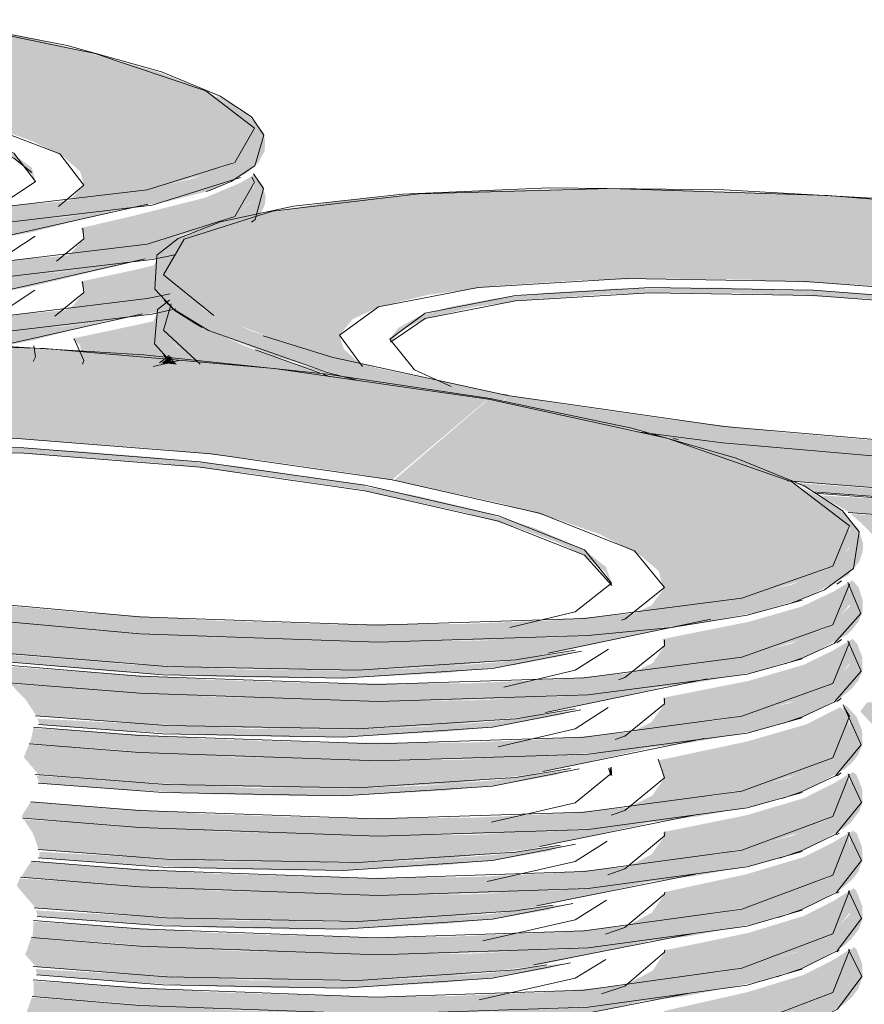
# Model space of a CAD drawing. Header units: metres. Extents: x -1.7 to 80, y -8.6 to 1.8.
# Tile 58 of 79: x 79.93325 to 79.93428, y 1.74314 to 1.74434. Entities that reach past the tile are written whole.
import ezdxf

# ---------------------------------------------------------------- set-up
doc = ezdxf.new("R2010")
doc.units = ezdxf.units.M
doc.layers.add('Q-SPCQ', color=91, linetype='Continuous', lineweight=18)

msp = doc.modelspace()

# ---------------------------------------------------------------- hatches: boundary and pattern name
at = {"layer": 'Q-SPCQ'}
for points in [[(79.9332951, 1.7441127), (79.9333553, 1.7441223), (79.9334161, 1.7441354), (79.9334798, 1.7441527), (79.9335158, 1.7441693), (79.9335347, 1.7441861), (79.9335361, 1.7442077), (79.9335165, 1.7442304), (79.933472, 1.7442553), (79.933418, 1.7442765), (79.9333082, 1.7443065), (79.9332504, 1.7443199), (79.933146, 1.7443393), (79.9330356, 1.7442504), (79.9331525, 1.7442264), (79.933223, 1.7442071), (79.9332653, 1.7441923), (79.9333028, 1.7441737), (79.933324, 1.744155), (79.9333284, 1.7441386), (79.9333115, 1.7441201), (79.933296, 1.7441131)], [(79.9332684, 1.7441405), (79.9332689, 1.744145), (79.933265, 1.7441599), (79.9332361, 1.7441808), (79.9331946, 1.7441987), (79.9331258, 1.744219), (79.9330608, 1.7442337), (79.9330042, 1.7442446), (79.9330042, 1.7442385), (79.9331207, 1.7442141), (79.933164, 1.7442024), (79.9332121, 1.7441858), (79.9332465, 1.7441687), (79.9332658, 1.7441505), (79.9332679, 1.7441426)], [(79.9329946, 1.7440194), (79.9331684, 1.7440233), (79.933271, 1.74403), (79.933356, 1.7440394), (79.9334303, 1.7440525), (79.933439, 1.7440569), (79.9334606, 1.7440703), (79.9334898, 1.7440821), (79.9335112, 1.7440884), (79.9335361, 1.7440957), (79.9335444, 1.7441051), (79.9335485, 1.7441145), (79.9335498, 1.7441235), (79.9335462, 1.7441386), (79.9335358, 1.7441515), (79.9335309, 1.7441484), (79.9335361, 1.7441423), (79.9335326, 1.7441186), (79.9335113, 1.7440998), (79.9334613, 1.7440802), (79.9333903, 1.7440643), (79.9333033, 1.7440523), (79.9331994, 1.744044), (79.9330653, 1.7440394), (79.9329396, 1.7440394), (79.9327948, 1.744044), (79.9326544, 1.7440523), (79.9325533, 1.7440584), (79.9325883, 1.7440383), (79.9326642, 1.7440327), (79.9327957, 1.7440249), (79.932929, 1.7440206), (79.9329733, 1.7440198)], [(79.9332931, 1.7440461), (79.9333591, 1.7440569), (79.9334138, 1.7440686), (79.9334798, 1.7440866), (79.9335148, 1.7441025), (79.9335348, 1.7441215), (79.9335347, 1.7441439), (79.9335309, 1.7441484), (79.9335189, 1.7441413), (79.9334761, 1.7441232), (79.9333905, 1.7441016), (79.9333249, 1.7440863), (79.9333284, 1.7440732), (79.9333113, 1.7440545), (79.9332935, 1.7440463)], [(79.9336686, 1.7439177), (79.9336448, 1.7439389), (79.9336395, 1.7439559), (79.9336554, 1.7439751), (79.9336871, 1.7439903), (79.933747, 1.7440049), (79.9338315, 1.7440161), (79.9339318, 1.7440227), (79.9340249, 1.7440248), (79.9341379, 1.7440234), (79.9342648, 1.7440176), (79.934366, 1.7440101), (79.9345024, 1.7439959), (79.9346018, 1.7439823), (79.9346564, 1.743974), (79.9347661, 1.7440682), (79.9345776, 1.7440949), (79.9344435, 1.7441095), (79.9343276, 1.7441195), (79.9342119, 1.7441271), (79.9340306, 1.7441334), (79.9339686, 1.7441345), (79.9338152, 1.7441315), (79.9337362, 1.7441278), (79.9336391, 1.744119), (79.9335578, 1.7441067), (79.9334944, 1.7440912), (79.933448, 1.7440706), (79.9334272, 1.744052), (79.9334254, 1.7440292), (79.9334453, 1.7440049), (79.9334973, 1.7439754), (79.933573, 1.7439465), (79.9336683, 1.7439177)], [(79.9329762, 1.7440513), (79.9331089, 1.7440579), (79.9331822, 1.7440658), (79.9332662, 1.7440815), (79.9333655, 1.7441072), (79.9333031, 1.7440993), (79.9332145, 1.744092), (79.9330651, 1.7440868), (79.932936, 1.744087), (79.9328211, 1.7440903), (79.9326637, 1.7440991), (79.9325249, 1.7441109), (79.9323932, 1.7441258), (79.9323729, 1.7441269), (79.932421, 1.7441135), (79.9324615, 1.7440993), (79.9324844, 1.7440906), (79.9325218, 1.7440742), (79.9326005, 1.7440664), (79.9327129, 1.7440579), (79.932786, 1.7440541), (79.9329145, 1.7440513)], [(79.9338378, 1.7438742), (79.9338387, 1.7438762), (79.9338442, 1.7438826), (79.9336864, 1.7439156), (79.9336026, 1.7439378), (79.9335336, 1.7439605), (79.9334787, 1.7439846), (79.9334413, 1.7440098), (79.9334255, 1.7440311), (79.9334286, 1.7440532), (79.9334505, 1.7440728), (79.9334672, 1.744081), (79.9334424, 1.7440702), (79.9334225, 1.7440557), (79.9334164, 1.7440475), (79.9334116, 1.744035), (79.9334129, 1.7440198), (79.9334186, 1.7440093), (79.9334482, 1.743981), (79.9334862, 1.743959), (79.9335623, 1.7439298), (79.9336574, 1.7439025), (79.9336746, 1.7438998), (79.9337533, 1.7438882), (79.9338376, 1.7438743)], [(79.9332911, 1.7439795), (79.9333501, 1.7439889), (79.9334161, 1.744003), (79.9334321, 1.7440076), (79.9334323, 1.7440189), (79.9334354, 1.744031), (79.9334441, 1.7440457), (79.9334444, 1.7440484), (79.9333911, 1.7440355), (79.9333249, 1.7440212), (79.9333284, 1.7440078), (79.9333134, 1.7439899), (79.9332962, 1.7439819)], [(79.9329762, 1.7439852), (79.9330718, 1.7439887), (79.9331755, 1.7439988), (79.9332657, 1.7440154), (79.9333807, 1.7440432), (79.9332992, 1.7440325), (79.9332145, 1.7440255), (79.9330651, 1.7440202), (79.932947, 1.7440203), (79.9328163, 1.744024), (79.9326551, 1.7440333), (79.9325837, 1.7440367), (79.932599, 1.7440185), (79.9326032, 1.7440107), (79.932607, 1.7439998), (79.9326977, 1.7439928), (79.9327869, 1.743988), (79.9329164, 1.7439852)], [(79.9337027, 1.7439474), (79.9337138, 1.7439617), (79.9337437, 1.7439761), (79.9338058, 1.7439906), (79.9338703, 1.7439992), (79.9339627, 1.7440055), (79.9340358, 1.7440076), (79.9341541, 1.7440063), (79.9342779, 1.7440004), (79.9343644, 1.7439939), (79.9344792, 1.7439819), (79.934586, 1.7439672), (79.9346252, 1.7439613), (79.9346252, 1.7439677), (79.9344692, 1.7439895), (79.9343644, 1.7440002), (79.9342589, 1.744008), (79.934205, 1.744011), (79.9340914, 1.7440139), (79.9339744, 1.7440123), (79.9338901, 1.7440073), (79.9338292, 1.7440005), (79.9337732, 1.7439901), (79.9337355, 1.7439785), (79.9337109, 1.7439646), (79.9337007, 1.7439511), (79.9337024, 1.7439479)], [(79.9329946, 1.7439528), (79.9331705, 1.7439569), (79.933271, 1.7439635), (79.933356, 1.743973), (79.9334303, 1.7439862), (79.9334407, 1.7439911), (79.9334429, 1.743994), (79.9334304, 1.7440065), (79.9333917, 1.7439982), (79.933297, 1.7439853), (79.9331994, 1.7439775), (79.9330658, 1.7439728), (79.9329396, 1.7439729), (79.9327948, 1.7439774), (79.9326584, 1.7439857), (79.9326004, 1.7439882), (79.9325974, 1.7439811), (79.932592, 1.7439716), (79.9327957, 1.7439584), (79.9329302, 1.743954), (79.9329733, 1.7439532)], [(79.9334722, 1.7439206), (79.9334419, 1.7439414), (79.9334255, 1.7439637), (79.9334289, 1.7439864), (79.9334361, 1.7439949), (79.9334332, 1.7439974), (79.9334225, 1.7439887), (79.9334164, 1.7439804), (79.9334116, 1.7439694), (79.9334126, 1.7439532), (79.9334194, 1.743941), (79.9334376, 1.7439236), (79.9334673, 1.7439211)], [(79.9336446, 1.7438979), (79.9335224, 1.7439435), (79.9334815, 1.7439619), (79.9334416, 1.7439883), (79.9334365, 1.7439932), (79.9334272, 1.7439848), (79.9334254, 1.7439618), (79.933447, 1.7439362), (79.9334722, 1.7439206), (79.9336432, 1.7438981)], [(79.9334121, 1.743918), (79.9334436, 1.7439267), (79.9334366, 1.7439381), (79.9334348, 1.743949), (79.933437, 1.7439617), (79.9334458, 1.7439777), (79.9334492, 1.7439821), (79.9334045, 1.7439709), (79.9333144, 1.7439517), (79.9333234, 1.7439442), (79.9333284, 1.7439249), (79.933325, 1.7439207), (79.9334042, 1.7439176)], [(79.9327569, 1.743923), (79.9328273, 1.7439295), (79.9329567, 1.7439352), (79.9330891, 1.7439347), (79.9331755, 1.7439329), (79.9332653, 1.7439494), (79.9333551, 1.7439729), (79.9333031, 1.7439665), (79.9331955, 1.7439581), (79.9330651, 1.7439537), (79.9329705, 1.7439533), (79.9328103, 1.7439577), (79.9326555, 1.7439669), (79.9325897, 1.7439702), (79.9325871, 1.7439659), (79.9326002, 1.7439495), (79.9326025, 1.7439461), (79.932607, 1.7439339), (79.9327111, 1.7439259), (79.9327331, 1.7439245)], [(79.9326914, 1.7437098), (79.932673, 1.7437214), (79.9326538, 1.7437415), (79.9326511, 1.7437606), (79.9326686, 1.7437801), (79.9327061, 1.7437972), (79.9327664, 1.7438122), (79.9328445, 1.7438234), (79.932962, 1.7438317), (79.9330566, 1.743834), (79.9331815, 1.7438323), (79.9332756, 1.7438283), (79.9334285, 1.7438166), (79.9335456, 1.7438036), (79.9336535, 1.743788), (79.9337038, 1.7437799), (79.9338201, 1.743878), (79.9336325, 1.743906), (79.9334944, 1.7439219), (79.9333568, 1.743934), (79.9332192, 1.7439424), (79.933084, 1.7439471), (79.9330087, 1.7439484), (79.932837, 1.7439447), (79.9327289, 1.7439378), (79.9326443, 1.7439286), (79.9325593, 1.7439138), (79.9325122, 1.7439023), (79.9324587, 1.7438788), (79.9324361, 1.7438606), (79.9324302, 1.7438363), (79.9324491, 1.7438087), (79.9324953, 1.7437789), (79.9325611, 1.7437509), (79.9326615, 1.7437181), (79.9326882, 1.7437107)], [(79.9332685, 1.743927), (79.9332694, 1.7439295), (79.933265, 1.7439421), (79.933265, 1.7439409), (79.9332684, 1.7439272)], [(79.933431, 1.7439211), (79.9334363, 1.743927), (79.9334331, 1.7439303), (79.9334224, 1.7439215), (79.9334293, 1.7439212)], [(79.933442, 1.7439201), (79.9334362, 1.7439259), (79.9334316, 1.7439211), (79.9334415, 1.7439202)], [(79.9336626, 1.7439013), (79.9336107, 1.7439148), (79.9335745, 1.7439243), (79.9336381, 1.7439034), (79.9336615, 1.7439014)], [(79.9339819, 1.7436089), (79.9340654, 1.7436227), (79.9341461, 1.7436403), (79.9342038, 1.7436576), (79.9342411, 1.7436759), (79.9342617, 1.7436993), (79.9342586, 1.7437255), (79.9342361, 1.7437502), (79.9341817, 1.7437806), (79.9341224, 1.7438045), (79.9340085, 1.7438375), (79.9338957, 1.7438631), (79.9338201, 1.7438773), (79.933706, 1.7437795), (79.9338353, 1.7437513), (79.9339047, 1.7437317), (79.9339567, 1.7437133), (79.9340046, 1.7436887), (79.934028, 1.7436687), (79.9340338, 1.7436467), (79.9340193, 1.7436272), (79.9339821, 1.743609)], [(79.9346779, 1.7437204), (79.9348568, 1.7437246), (79.9349632, 1.7437319), (79.935052, 1.7437426), (79.9351168, 1.7437545), (79.9351737, 1.7437714), (79.9352162, 1.7437952), (79.9352239, 1.7438027), (79.935229, 1.7438092), (79.9352334, 1.7438235), (79.9352324, 1.743836), (79.9352227, 1.7438537), (79.9352183, 1.7438557), (79.9352151, 1.7438536), (79.935219, 1.7438296), (79.9352007, 1.7438077), (79.9351575, 1.7437873), (79.9350927, 1.7437702), (79.9349918, 1.7437552), (79.9348825, 1.7437462), (79.9347531, 1.7437416), (79.9346203, 1.7437416), (79.9344895, 1.7437455), (79.9343346, 1.7437545), (79.9342236, 1.7437609), (79.9342603, 1.7437401), (79.9344674, 1.7437265), (79.9345983, 1.743722), (79.9346726, 1.7437205)], [(79.9346464, 1.7437561), (79.9347547, 1.7437608), (79.9348467, 1.7437702), (79.9350604, 1.7438118), (79.935023, 1.7438076), (79.9348893, 1.7437961), (79.9347759, 1.7437916), (79.9346271, 1.7437913), (79.934485, 1.7437955), (79.9343562, 1.7438027), (79.9341766, 1.7438179), (79.9340411, 1.7438334), (79.9340115, 1.7438362), (79.934073, 1.7438196), (79.9341155, 1.7438053), (79.9341348, 1.7437991), (79.9341848, 1.7437786), (79.9343664, 1.7437635), (79.9344665, 1.7437584), (79.9345927, 1.7437561)], [(79.932715, 1.7437507), (79.9327332, 1.7437685), (79.9327632, 1.7437823), (79.9328327, 1.7437982), (79.9329034, 1.7438075), (79.9329628, 1.7438125), (79.9330757, 1.7438159), (79.9331974, 1.7438143), (79.9332754, 1.7438111), (79.9334269, 1.7437994), (79.9335318, 1.7437875), (79.9336278, 1.7437734), (79.9336705, 1.7437673), (79.9336705, 1.7437731), (79.9335168, 1.743796), (79.9334143, 1.7438071), (79.9333188, 1.7438148), (79.9332273, 1.7438198), (79.9331303, 1.7438224), (79.9330011, 1.7438205), (79.9329208, 1.7438155), (79.9328561, 1.7438084), (79.9327957, 1.7437972), (79.9327566, 1.7437859), (79.9327293, 1.7437733), (79.9327135, 1.7437555), (79.9327149, 1.7437511)], [(79.9339695, 1.7436505), (79.9339706, 1.743654), (79.9339637, 1.7436739), (79.933936, 1.7436954), (79.9338773, 1.743721), (79.9338073, 1.7437426), (79.9337332, 1.7437604), (79.9336705, 1.7437715), (79.9336705, 1.7437665), (79.9337913, 1.7437401), (79.933856, 1.7437216), (79.933904, 1.7437039), (79.9339385, 1.7436873), (79.9339639, 1.7436666), (79.9339694, 1.7436507)], [(79.9346285, 1.7437463), (79.9347561, 1.743753), (79.9348201, 1.74376), (79.9348825, 1.7437718), (79.9348944, 1.7437765), (79.9348173, 1.7437655), (79.934722, 1.7437584), (79.9346285, 1.7437556), (79.9345034, 1.7437568), (79.9343673, 1.743763), (79.9342482, 1.7437723), (79.9341902, 1.7437764), (79.9342234, 1.7437647), (79.9343639, 1.7437533), (79.9344688, 1.7437482), (79.9345634, 1.7437463), (79.9346093, 1.7437463)], [(79.9346464, 1.7436866), (79.9347547, 1.7436914), (79.9348467, 1.7437009), (79.9350246, 1.743738), (79.9348893, 1.7437263), (79.9347674, 1.7437216), (79.9346181, 1.7437216), (79.934493, 1.7437253), (79.934324, 1.7437353), (79.934262, 1.7437381), (79.9342747, 1.743727), (79.9342933, 1.7437079), (79.9342988, 1.7436986), (79.934367, 1.7436941), (79.9344757, 1.7436888), (79.9345927, 1.7436867)], [(79.9336869, 1.7435098), (79.9338649, 1.7435139), (79.9339752, 1.7435213), (79.9340742, 1.743533), (79.9341456, 1.7435461), (79.9342102, 1.7435658), (79.9342574, 1.7435915), (79.934264, 1.7435981), (79.934271, 1.7436068), (79.9342762, 1.7436198), (79.9342764, 1.7436328), (79.9342713, 1.7436488), (79.9342639, 1.7436574), (79.9342587, 1.7436545), (79.9342605, 1.7436499), (79.9342607, 1.7436259), (79.9342367, 1.7436017), (79.9341896, 1.7435804), (79.9341109, 1.7435608), (79.9340189, 1.7435469), (79.9339086, 1.7435372), (79.9337995, 1.7435322), (79.9336272, 1.7435318), (79.9334787, 1.7435366), (79.9333324, 1.7435457), (79.9332048, 1.7435547), (79.9332428, 1.7435322), (79.9333133, 1.7435265), (79.9334361, 1.7435181), (79.9336002, 1.7435116), (79.9336626, 1.7435103)], [(79.9339775, 1.7435364), (79.9340659, 1.743551), (79.9341461, 1.7435685), (79.934204, 1.7435861), (79.9342428, 1.7436063), (79.9342616, 1.7436296), (79.9342587, 1.7436545), (79.9342408, 1.7436438), (79.9342026, 1.7436257), (79.9341376, 1.7436069), (79.9340324, 1.7435859), (79.9340345, 1.7435769), (79.9340208, 1.7435569), (79.9339806, 1.7435373)], [(79.9336617, 1.7435482), (79.9337658, 1.7435525), (79.9338701, 1.7435631), (79.9340474, 1.7436006), (79.9339131, 1.7435886), (79.9337942, 1.7435835), (79.9336354, 1.7435831), (79.9334804, 1.743588), (79.9333423, 1.7435964), (79.9331856, 1.7436103), (79.9330379, 1.7436278), (79.9330261, 1.7436275), (79.933079, 1.7436093), (79.9331322, 1.7435892), (79.9331687, 1.7435748), (79.9332415, 1.7435671), (79.9333596, 1.7435571), (79.9334789, 1.7435507), (79.9336036, 1.7435482)], [(79.9336869, 1.7434376), (79.9338607, 1.7434415), (79.9339786, 1.7434495), (79.9340668, 1.7434598), (79.9341468, 1.7434746), (79.9342069, 1.7434924), (79.9342507, 1.7435157), (79.9342628, 1.7435255), (79.934271, 1.7435355), (79.9342761, 1.7435481), (79.9342758, 1.743564), (79.9342698, 1.7435797), (79.9342642, 1.7435863), (79.9342591, 1.7435833), (79.9342605, 1.743579), (79.9342598, 1.7435538), (79.934236, 1.7435299), (79.9341869, 1.743508), (79.9341117, 1.743489), (79.9340181, 1.7434748), (79.9339086, 1.743465), (79.9337995, 1.74346), (79.9336272, 1.7434596), (79.9334803, 1.7434644), (79.9333293, 1.7434739), (79.9332669, 1.7434776), (79.933264, 1.7434629), (79.933262, 1.7434585), (79.9334598, 1.7434447), (79.9335858, 1.7434396), (79.9336757, 1.7434378)], [(79.9339732, 1.7434639), (79.9340621, 1.7434806), (79.9341461, 1.7434967), (79.934202, 1.7435135), (79.93424, 1.7435318), (79.9342616, 1.7435579), (79.9342591, 1.7435833), (79.9342411, 1.7435725), (79.9342044, 1.7435546), (79.9341375, 1.743535), (79.9340327, 1.7435143), (79.9340346, 1.7435061), (79.9340193, 1.743485), (79.933983, 1.7434666)], [(79.9336442, 1.7435384), (79.9337672, 1.7435446), (79.9338512, 1.7435541), (79.9339096, 1.7435653), (79.9339252, 1.7435706), (79.9338303, 1.7435575), (79.9337414, 1.7435508), (79.9336442, 1.7435477), (79.933514, 1.743549), (79.9333767, 1.7435555), (79.9332486, 1.743566), (79.9331711, 1.7435718), (79.9331988, 1.743561), (79.9333685, 1.7435461), (79.9334799, 1.7435404), (79.9335752, 1.7435384), (79.9336344, 1.7435384)], [(79.9336617, 1.7434765), (79.9337658, 1.7434808), (79.9338738, 1.7434922), (79.9340318, 1.743527), (79.9339069, 1.7435161), (79.9337993, 1.7435113), (79.9336523, 1.7435105), (79.9334861, 1.7435156), (79.9333445, 1.7435241), (79.9332387, 1.7435316), (79.9332576, 1.7435123), (79.9332696, 1.743494), (79.9332701, 1.7434927), (79.933368, 1.7434849), (79.9334862, 1.7434787), (79.9335741, 1.7434765), (79.9336055, 1.7434765)], [(79.9336869, 1.743346), (79.9338649, 1.7433502), (79.9339752, 1.7433577), (79.9340754, 1.74337), (79.9341464, 1.7433834), (79.9342103, 1.7434034), (79.9342554, 1.7434283), (79.9342637, 1.743436), (79.934271, 1.7434452), (79.9342762, 1.7434585), (79.9342755, 1.7434749), (79.9342686, 1.7434917), (79.9342551, 1.7435061), (79.9342517, 1.7435019), (79.9342605, 1.7434888), (79.93426, 1.7434637), (79.9342379, 1.7434403), (79.9341858, 1.7434168), (79.9341112, 1.7433978), (79.9340174, 1.7433833), (79.9339086, 1.7433736), (79.9337995, 1.7433684), (79.9336272, 1.743368), (79.9334823, 1.7433728), (79.9333355, 1.743382), (79.9332637, 1.7433878), (79.9332555, 1.7433749), (79.9332527, 1.7433701), (79.9332542, 1.7433679), (79.9334449, 1.743354), (79.9335858, 1.7433481), (79.9336633, 1.7433465)], [(79.9346464, 1.7434599), (79.9347547, 1.7434648), (79.9348458, 1.7434749), (79.9349924, 1.7435069), (79.9348948, 1.7434983), (79.9347756, 1.7434933), (79.9346361, 1.7434928), (79.9344952, 1.7434969), (79.9343287, 1.7435071), (79.9342816, 1.7435091), (79.9342734, 1.7434977), (79.9342943, 1.7434755), (79.9342959, 1.7434726), (79.9343515, 1.7434686), (79.9344618, 1.7434625), (79.9345927, 1.7434599), (79.9346409, 1.7434599)], [(79.9336442, 1.7434667), (79.9337672, 1.7434731), (79.9338322, 1.7434795), (79.9339105, 1.7434942), (79.9339252, 1.7434992), (79.9338306, 1.7434859), (79.9337414, 1.7434791), (79.9336442, 1.743476), (79.9335323, 1.7434766), (79.933385, 1.7434833), (79.9332719, 1.743489), (79.9332743, 1.743482), (79.9333353, 1.7434768), (79.9334799, 1.7434688), (79.9335752, 1.7434668), (79.9336357, 1.7434667)], [(79.9339679, 1.7433719), (79.9340646, 1.7433898), (79.9341461, 1.7434056), (79.9342042, 1.7434237), (79.93424, 1.7434413), (79.9342618, 1.7434657), (79.9342582, 1.7434944), (79.934249, 1.743503), (79.9342074, 1.743482), (79.9341342, 1.7434609), (79.9340279, 1.7434383), (79.9340342, 1.7434157), (79.9340202, 1.7433954), (79.9339795, 1.7433753), (79.9339681, 1.743372)], [(79.9336617, 1.7434048), (79.9337739, 1.7434099), (79.9338726, 1.7434211), (79.9340186, 1.7434536), (79.9339246, 1.7434448), (79.9337786, 1.7434388), (79.9336415, 1.7434385), (79.9335112, 1.7434421), (79.9333352, 1.7434527), (79.9332617, 1.7434575), (79.9332575, 1.7434476), (79.9332554, 1.7434421), (79.9332734, 1.7434208), (79.9333606, 1.7434138), (79.9334846, 1.7434071), (79.9335741, 1.7434048), (79.9336122, 1.7434048)], [(79.9336869, 1.7432738), (79.9338652, 1.743278), (79.9339756, 1.7432856), (79.9340714, 1.7432973), (79.9341458, 1.7433114), (79.9342069, 1.7433299), (79.9342549, 1.7433565), (79.9342624, 1.7433633), (79.9342721, 1.7433761), (79.9342762, 1.7433873), (79.9342756, 1.7434035), (79.9342687, 1.7434208), (79.9342639, 1.7434242), (79.9342604, 1.7434207), (79.9342599, 1.7433924), (79.9342384, 1.7433691), (79.9341908, 1.7433465), (79.9341163, 1.7433268), (79.9340179, 1.7433113), (79.9339086, 1.7433014), (79.9337995, 1.7432962), (79.9336628, 1.7432951), (79.9334838, 1.7433006), (79.9333369, 1.7433099), (79.9332645, 1.7433157), (79.9332536, 1.7432988), (79.9332519, 1.743296), (79.9334487, 1.7432816), (79.9336017, 1.7432755), (79.9336633, 1.7432742)], [(79.9336442, 1.7433951), (79.9337672, 1.7434015), (79.9338365, 1.7434087), (79.9339026, 1.7434206), (79.9339182, 1.7434265), (79.9338306, 1.7434143), (79.9337414, 1.7434074), (79.9336442, 1.7434042), (79.9335375, 1.7434047), (79.933385, 1.7434117), (79.9332708, 1.7434199), (79.9332743, 1.7434106), (79.9333421, 1.7434048), (79.9334799, 1.7433972), (79.9335777, 1.7433951)], [(79.9339696, 1.7434191), (79.9339706, 1.7434227), (79.9339667, 1.7434294), (79.9339663, 1.7434288), (79.9339693, 1.7434199)], [(79.9339638, 1.7432994), (79.934069, 1.7433185), (79.9341461, 1.7433338), (79.934203, 1.7433516), (79.9342419, 1.743372), (79.9342618, 1.7433945), (79.9342587, 1.7434211), (79.9342411, 1.7434103), (79.9342049, 1.7433923), (79.9341354, 1.7433716), (79.9340336, 1.743351), (79.9340339, 1.7433444), (79.9340193, 1.7433238), (79.9339846, 1.7433054), (79.9339681, 1.7433006)], [(79.9336617, 1.7433139), (79.9337658, 1.7433183), (79.9338727, 1.7433304), (79.9340153, 1.7433618), (79.9339131, 1.7433527), (79.9337993, 1.7433475), (79.9336329, 1.7433471), (79.9334985, 1.7433512), (79.933333, 1.7433615), (79.9332553, 1.7433664), (79.9332664, 1.7433495), (79.9332734, 1.7433301), (79.9333659, 1.7433226), (79.9334789, 1.7433164), (79.9335741, 1.7433139), (79.9336097, 1.7433139)], [(79.9336869, 1.7432015), (79.9338672, 1.7432059), (79.9339756, 1.7432135), (79.9340646, 1.7432241), (79.9341456, 1.7432395), (79.9342097, 1.7432597), (79.9342525, 1.7432834), (79.9342633, 1.7432929), (79.934271, 1.7433027), (79.9342762, 1.7433176), (79.9342754, 1.7433331), (79.9342687, 1.74335), (79.9342637, 1.7433528), (79.9342604, 1.7433492), (79.9342611, 1.7433227), (79.9342358, 1.7432963), (79.9341882, 1.7432741), (79.9341163, 1.7432549), (79.9340171, 1.7432392), (79.9339134, 1.7432295), (79.933772, 1.7432236), (79.9336628, 1.7432228), (79.9334853, 1.7432283), (79.9333382, 1.7432377), (79.9332672, 1.7432419), (79.933266, 1.7432229), (79.9334524, 1.7432093), (79.9335914, 1.7432035), (79.9336633, 1.743202)], [(79.9339598, 1.7432268), (79.9340663, 1.7432461), (79.9341461, 1.743262), (79.9341956, 1.7432762), (79.9342415, 1.7433001), (79.9342618, 1.7433234), (79.9342588, 1.7433498), (79.934241, 1.7433387), (79.9342048, 1.7433206), (79.9341346, 1.7432996), (79.9340344, 1.7432778), (79.9340347, 1.7432748), (79.9340197, 1.7432529), (79.9339858, 1.7432345), (79.933961, 1.7432272)], [(79.9336442, 1.7433043), (79.9337672, 1.7433108), (79.9338306, 1.7433171), (79.9338951, 1.743328), (79.9339127, 1.7433347), (79.9338306, 1.7433235), (79.9337414, 1.7433165), (79.9336442, 1.7433133), (79.9335018, 1.7433151), (79.9333849, 1.7433209), (79.933274, 1.743327), (79.9332743, 1.74332), (79.9333573, 1.7433131), (79.9334799, 1.7433064), (79.9335887, 1.7433043), (79.9336386, 1.7433043)], [(79.9336617, 1.7432422), (79.9337663, 1.7432467), (79.9338623, 1.7432567), (79.9340159, 1.7432898), (79.9339131, 1.7432806), (79.9337993, 1.7432753), (79.9336409, 1.7432747), (79.9334909, 1.7432794), (79.9333315, 1.7432896), (79.9332503, 1.7432945), (79.9332467, 1.7432855), (79.9332652, 1.7432638), (79.9332694, 1.743259), (79.9333553, 1.7432517), (79.9334789, 1.7432447), (79.9335741, 1.7432422), (79.9336323, 1.7432422)], [(79.9336869, 1.7431293), (79.9338649, 1.7431336), (79.9339756, 1.7431414), (79.9340594, 1.7431511), (79.9341501, 1.743169), (79.9342099, 1.7431882), (79.9342531, 1.7432124), (79.9342624, 1.7432206), (79.9342717, 1.7432328), (79.9342762, 1.7432452), (79.9342758, 1.7432609), (79.9342687, 1.7432791), (79.9342655, 1.7432826), (79.9342603, 1.7432794), (79.9342606, 1.7432509), (79.9342377, 1.7432258), (79.9341955, 1.7432045), (79.9341192, 1.7431835), (79.9340189, 1.7431673), (79.9339007, 1.7431566), (79.9337752, 1.7431514), (79.9336628, 1.7431506), (79.9334848, 1.7431562), (79.9333377, 1.7431656), (79.9332673, 1.7431696), (79.9332671, 1.7431508), (79.9334582, 1.7431368), (79.9335987, 1.7431311), (79.9336633, 1.7431297)], [(79.9339558, 1.7431543), (79.9340477, 1.7431708), (79.9341388, 1.7431881), (79.9341984, 1.743206), (79.93424, 1.743227), (79.9342616, 1.7432543), (79.9342601, 1.7432793), (79.9342409, 1.7432672), (79.9342047, 1.7432489), (79.9341369, 1.7432282), (79.9340345, 1.7432068), (79.9340348, 1.743204), (79.9340208, 1.7431824), (79.9339828, 1.7431623), (79.933961, 1.7431558)], [(79.9336442, 1.7432327), (79.9337672, 1.7432392), (79.9338306, 1.7432456), (79.9338951, 1.7432566), (79.9339098, 1.7432626), (79.9338259, 1.7432515), (79.9337414, 1.7432449), (79.9336334, 1.7432416), (79.9335169, 1.7432429), (79.933385, 1.7432492), (79.9332702, 1.7432556), (79.9332721, 1.7432487), (79.9333593, 1.7432414), (79.9334799, 1.7432348), (79.9335752, 1.7432327), (79.9336398, 1.7432327)], [(79.9336617, 1.7431704), (79.9337681, 1.7431752), (79.9338727, 1.7431871), (79.9340165, 1.7432178), (79.9339131, 1.7432084), (79.9337993, 1.7432031), (79.9336487, 1.7432023), (79.933509, 1.7432063), (79.9333479, 1.7432162), (79.9332645, 1.7432227), (79.9332579, 1.7432041), (79.9332569, 1.7432019), (79.93327, 1.7431874), (79.9333588, 1.7431799), (79.9334789, 1.743173), (79.9335741, 1.7431705), (79.9336132, 1.7431704)], [(79.9336869, 1.743057), (79.9338649, 1.7430613), (79.9339752, 1.7430692), (79.9340661, 1.7430803), (79.9341456, 1.7430958), (79.9342101, 1.7431166), (79.9342534, 1.7431412), (79.9342624, 1.7431493), (79.934271, 1.7431602), (79.9342762, 1.743175), (79.9342757, 1.7431903), (79.9342688, 1.7432082), (79.9342658, 1.7432114), (79.9342605, 1.7432061), (79.9342616, 1.7431808), (79.9342399, 1.7431555), (79.9341886, 1.7431308), (79.9341203, 1.7431118), (79.9340189, 1.7430953), (79.9339037, 1.7430846), (79.9337784, 1.7430793), (79.9336364, 1.7430789), (79.9334882, 1.7430838), (79.9333407, 1.7430933), (79.9332665, 1.7430995), (79.9332666, 1.7430899), (79.9332671, 1.7430787), (79.9334595, 1.7430645), (79.9335858, 1.7430591), (79.9336638, 1.7430575)], [(79.933952, 1.7430817), (79.9340562, 1.7431003), (79.9341414, 1.743117), (79.9342011, 1.7431357), (79.93424, 1.7431556), (79.9342618, 1.7431811), (79.9342603, 1.7432081), (79.9342409, 1.7431956), (79.9342046, 1.7431772), (79.9341368, 1.7431563), (79.9340348, 1.7431332), (79.9340207, 1.7431112), (79.9339851, 1.7430917), (79.9339529, 1.743082)], [(79.9336442, 1.743161), (79.9337672, 1.7431677), (79.9338306, 1.7431741), (79.9338951, 1.7431852), (79.9339126, 1.7431912), (79.9338259, 1.7431799), (79.9337414, 1.7431732), (79.9336442, 1.7431699), (79.9335317, 1.7431706), (79.9333769, 1.7431782), (79.9332698, 1.7431842), (79.9332715, 1.7431773), (79.9333612, 1.7431697), (79.9334799, 1.7431632), (79.9335752, 1.743161), (79.933641, 1.743161)], [(79.9336617, 1.7430987), (79.93377, 1.7431037), (79.9338727, 1.7431155), (79.934008, 1.7431448), (79.9339131, 1.7431362), (79.9337993, 1.7431308), (79.9336563, 1.7431299), (79.9335141, 1.7431338), (79.9333438, 1.7431444), (79.933265, 1.7431495), (79.933258, 1.7431294), (79.9332586, 1.7431266), (79.9332685, 1.743116), (79.9333622, 1.743108), (79.9334789, 1.7431014), (79.9335741, 1.7430987), (79.9336149, 1.7430987)]]:
    msp.add_hatch(color=256, dxfattribs=at).paths.add_polyline_path(points, flags=0)
h = msp.add_hatch(color=256, dxfattribs=at)
h.paths.add_polyline_path([(79.9335165, 1.7442304), (79.9335142, 1.7442337), (79.9334908, 1.7442472), (79.93349, 1.7442458), (79.9335122, 1.7442329)], flags=0)
h.paths.add_polyline_path([(79.9329946, 1.744086), (79.9331696, 1.7440899), (79.9332731, 1.7440966), (79.933356, 1.7441057), (79.9334321, 1.7441191), (79.9334792, 1.7441312), (79.9335251, 1.7441524), (79.9335405, 1.7441653), (79.9335485, 1.7441802), (79.9335491, 1.7441923), (79.9335467, 1.7442034), (79.9335268, 1.7442249), (79.9335165, 1.7442304), (79.9335361, 1.7442077), (79.9335326, 1.7441842), (79.9335108, 1.7441655), (79.933461, 1.7441463), (79.9333958, 1.7441314), (79.9333033, 1.7441187), (79.9331831, 1.7441097), (79.9330658, 1.7441059), (79.9329396, 1.744106), (79.9327948, 1.7441105), (79.9326535, 1.7441188), (79.9325267, 1.7441297), (79.9323934, 1.7441447), (79.9322742, 1.7441618), (79.9322192, 1.7441705), (79.9322128, 1.7441626), (79.9323404, 1.7441351), (79.9323778, 1.7441278), (79.9325261, 1.7441108), (79.932665, 1.7440991), (79.9327957, 1.7440914), (79.932929, 1.7440872), (79.9329783, 1.7440863)], flags=0)
h = msp.add_hatch(color=256, dxfattribs=at)
h.paths.add_polyline_path([(79.9351874, 1.7439484), (79.9351738, 1.7439568), (79.9351702, 1.7439574)], flags=0)
h.paths.add_polyline_path([(79.9346779, 1.7437903), (79.9348568, 1.7437945), (79.9349632, 1.7438017), (79.935052, 1.7438122), (79.9351234, 1.7438258), (79.9351737, 1.7438408), (79.9352162, 1.7438644), (79.9352234, 1.7438712), (79.935229, 1.7438782), (79.9352334, 1.7438924), (79.9352324, 1.7439047), (79.9352241, 1.7439209), (79.9352021, 1.7439413), (79.9351928, 1.7439436), (79.9352148, 1.7439235), (79.9352184, 1.7438978), (79.9351993, 1.7438762), (79.9351623, 1.7438579), (79.9351006, 1.7438411), (79.9349923, 1.743825), (79.9348825, 1.743816), (79.9347531, 1.7438114), (79.9346203, 1.7438115), (79.9344897, 1.7438153), (79.9343224, 1.7438251), (79.9341768, 1.7438378), (79.9340395, 1.7438535), (79.9339077, 1.7438725), (79.9338442, 1.7438826), (79.9338386, 1.7438741), (79.9339798, 1.743844), (79.9340186, 1.7438363), (79.9341766, 1.7438179), (79.9343225, 1.7438052), (79.9344674, 1.7437964), (79.9345964, 1.7437919), (79.9346582, 1.7437907)], flags=0)
h = msp.add_hatch(color=256, dxfattribs=at)
h.paths.add_polyline_path([(79.9325863, 1.7438989), (79.9326072, 1.7439053), (79.9325918, 1.7439044), (79.9325862, 1.743899)], flags=0)
h.paths.add_polyline_path([(79.9334336, 1.7439162), (79.9334397, 1.7439249), (79.933416, 1.7439177), (79.9334326, 1.7439163)], flags=0)
h = msp.add_hatch(color=256, dxfattribs=at)
h.paths.add_polyline_path([(79.9336869, 1.7435821), (79.9338541, 1.7435856), (79.9339756, 1.7435934), (79.9340658, 1.7436036), (79.9341456, 1.743618), (79.9342093, 1.743637), (79.9342578, 1.7436632), (79.9342719, 1.7436797), (79.9342762, 1.7436921), (79.9342769, 1.7437022), (79.9342711, 1.7437199), (79.9342465, 1.7437458), (79.9341974, 1.743774), (79.9342053, 1.7437683), (79.9342407, 1.7437452), (79.9342603, 1.7437236), (79.9342599, 1.7436962), (79.9342362, 1.7436729), (79.9341904, 1.7436523), (79.9341138, 1.7436331), (79.9340146, 1.7436185), (79.933898, 1.7436088), (79.9337878, 1.7436043), (79.9336272, 1.743604), (79.9334771, 1.7436089), (79.933331, 1.7436179), (79.9331805, 1.7436314), (79.933047, 1.7436472), (79.9329162, 1.7436667), (79.932837, 1.7436792), (79.9328335, 1.7436739), (79.9329624, 1.7436446), (79.9330258, 1.7436295), (79.9331583, 1.7436132), (79.9333138, 1.7435986), (79.9334649, 1.7435888), (79.9336056, 1.7435837), (79.9336635, 1.7435826)], flags=0)
h.paths.add_polyline_path([(79.9340804, 1.7438174), (79.934044, 1.7438287), (79.9340776, 1.7438182)], flags=0)

# ---------------------------------------------------------------- linework, layer by layer
at = {"layer": 'Q-SPCQ', "lineweight": 9}
for p, q in [((79.9334064, 1.7441155), (79.9332187, 1.744073)), ((79.9334032, 1.7440487), (79.9332163, 1.7440067)), ((79.9334263, 1.7439985), (79.9334368, 1.7439882)), ((79.9333999, 1.7439818), (79.9332139, 1.7439404)), ((79.9336284, 1.7439053), (79.9335373, 1.7439382)), ((79.9334129, 1.7439179), (79.933446, 1.7439256)), ((79.9334322, 1.743931), (79.9334205, 1.7439222)), ((79.9334255, 1.7439319), (79.9334335, 1.7439235)), ((79.9334343, 1.7439268), (79.9334295, 1.7439213)), ((79.9338438, 1.7438828), (79.9338342, 1.7438845)), ((79.9340456, 1.74383), (79.9340519, 1.743829)), ((79.9340915, 1.74361), (79.9338934, 1.7435687)), ((79.9340872, 1.7435374), (79.9338903, 1.7434967)), ((79.9340829, 1.7434647), (79.933887, 1.7434247)), ((79.9339708, 1.7434198), (79.9339684, 1.743429)), ((79.9340773, 1.7433726), (79.9338829, 1.7433334)), ((79.9342447, 1.743348), (79.9342475, 1.7433498)), ((79.9340728, 1.7432999), (79.9338795, 1.7432613)), ((79.9342447, 1.7432765), (79.9342475, 1.7432784)), ((79.9340682, 1.7432272), (79.9338761, 1.7431893)), ((79.9342447, 1.7432051), (79.9342475, 1.743207)), ((79.9340635, 1.7431546), (79.9338727, 1.7431173))]:
    msp.add_line(p, q, dxfattribs=at)
for points in [[(79.9322192, 1.7441705, 0), (79.9324608, 1.7441362, 0), (79.9327277, 1.7441135, 0), (79.9329921, 1.7441051, 0), (79.9332263, 1.7441118, 0), (79.9334056, 1.7441329, 0), (79.9335122, 1.7441661, 0), (79.9335361, 1.7442077, 0), (79.9334767, 1.7442535, 0), (79.9333418, 1.7442988, 0), (79.933146, 1.7443393, 0)], [(79.933148, 1.7443399, 0), (79.9333079, 1.7443083, 0), (79.9334228, 1.7442764, 0), (79.9334945, 1.744247, 0), (79.9335323, 1.7442215, 0), (79.9335473, 1.7441994, 0), (79.9335366, 1.7441621, 0), (79.9335078, 1.7441428, 0), (79.9334832, 1.7441329, 0), (79.9334771, 1.7441308, 0)], [(79.9332974, 1.7441124, 0), (79.9333284, 1.7441386, 0), (79.9332991, 1.7441767, 0), (79.933197, 1.7442155, 0), (79.9330356, 1.7442504, 0)], [(79.9331943, 1.7441051, 0), (79.9332251, 1.7441133, 0), (79.9332694, 1.744143, 0), (79.9332431, 1.7441776, 0), (79.9331506, 1.7442129, 0), (79.9330042, 1.7442446, 0)], [(79.933265, 1.7441538, 0), (79.9332431, 1.7441714, 0), (79.9331506, 1.7442068, 0), (79.9330042, 1.7442385, 0)], [(79.9323604, 1.7441297, 0), (79.9324589, 1.7441174, 0), (79.932728, 1.7440945, 0), (79.9329946, 1.744086, 0), (79.9332307, 1.7440928, 0), (79.9334116, 1.7441141, 0), (79.9335189, 1.7441477, 0)], [(79.9325486, 1.7440608, 0), (79.9327277, 1.744047, 0), (79.9329921, 1.7440385, 0), (79.9332263, 1.7440453, 0), (79.9334056, 1.7440666, 0), (79.9335122, 1.7441002, 0), (79.9335361, 1.7441423, 0), (79.9335329, 1.7441483, 0)], [(79.9335348, 1.7441523, 0), (79.9335471, 1.7441344, 0), (79.9335369, 1.7440966, 0), (79.9335323, 1.7440935, 0)], [(79.9347679, 1.7440689, 0), (79.9345655, 1.7440977, 0), (79.9343386, 1.7441199, 0), (79.9341075, 1.7441328, 0), (79.9338941, 1.7441351, 0), (79.9337164, 1.7441276, 0), (79.9335834, 1.7441129, 0), (79.9334949, 1.744094, 0), (79.9334431, 1.7440737, 0), (79.9334173, 1.7440532, 0), (79.9334146, 1.7440119, 0), (79.9334394, 1.7439856, 0), (79.9334645, 1.7439696, 0), (79.9334725, 1.7439653, 0)], [(79.9347661, 1.7440682, 0), (79.9345081, 1.7441034, 0), (79.9342339, 1.7441261, 0), (79.9339686, 1.7441345, 0), (79.9337362, 1.7441278, 0), (79.9335578, 1.7441067, 0), (79.9334505, 1.7440728, 0), (79.9334254, 1.7440292, 0), (79.9334866, 1.7439798, 0)], [(79.9332953, 1.7440458, 0), (79.9333284, 1.7440732, 0), (79.933327, 1.7440862, 0)], [(79.9331903, 1.7440384, 0), (79.9332251, 1.7440477, 0), (79.933269, 1.7440766, 0)], [(79.9338442, 1.7438826, 0), (79.9341078, 1.7438447, 0), (79.9343947, 1.7438198, 0), (79.9346749, 1.7438104, 0), (79.9349187, 1.7438178, 0), (79.9351006, 1.7438411, 0), (79.9352024, 1.7438777, 0), (79.9352148, 1.7439235, 0), (79.9351387, 1.7439739, 0), (79.9349835, 1.7440237, 0), (79.9347661, 1.7440682, 0)], [(79.9325812, 1.7440389, 0), (79.932728, 1.744028, 0), (79.9329946, 1.7440194, 0), (79.9332307, 1.7440263, 0), (79.9334116, 1.7440479, 0), (79.9334392, 1.7440537, 0)], [(79.9332932, 1.7439792, 0), (79.9333284, 1.7440078, 0), (79.9333269, 1.7440211, 0)], [(79.9346564, 1.743974, 0), (79.9344381, 1.7440036, 0), (79.9342066, 1.7440212, 0), (79.9339884, 1.7440248, 0), (79.9338083, 1.7440141, 0), (79.9336871, 1.7439903, 0), (79.9336395, 1.7439559, 0), (79.9336675, 1.7439177, 0)], [(79.9331864, 1.7439718, 0), (79.9332251, 1.743982, 0), (79.9332688, 1.7440105, 0)], [(79.9346252, 1.7439677, 0), (79.9344267, 1.7439946, 0), (79.9342161, 1.7440106, 0), (79.9340176, 1.7440139, 0), (79.9338538, 1.7440042, 0), (79.9337437, 1.7439825, 0), (79.9337007, 1.7439511, 0), (79.9337309, 1.7439138, 0), (79.9337754, 1.7438933, 0)], [(79.9326007, 1.7439898, 0), (79.9327277, 1.7439806, 0), (79.9329921, 1.7439719, 0), (79.9332263, 1.7439788, 0), (79.9334056, 1.7440004, 0), (79.9334335, 1.7440063, 0)], [(79.9334325, 1.7439983, 0), (79.9334181, 1.7439871, 0), (79.9334142, 1.7439452, 0), (79.9334336, 1.7439241, 0)], [(79.9346252, 1.7439613, 0), (79.9344267, 1.7439882, 0), (79.9342161, 1.7440043, 0), (79.9340176, 1.7440076, 0), (79.9338538, 1.7439978, 0), (79.9337437, 1.7439761, 0), (79.9337015, 1.7439475, 0)], [(79.932592, 1.7439716, 0), (79.932728, 1.7439616, 0), (79.9329946, 1.7439528, 0), (79.9332307, 1.7439598, 0), (79.9334116, 1.7439816, 0), (79.9334402, 1.7439878, 0)], [(79.9334346, 1.7439942, 0), (79.9334254, 1.7439618, 0), (79.9334699, 1.7439207, 0)], [(79.9334383, 1.743987, 0), (79.93348, 1.7439616, 0), (79.9336248, 1.7439105, 0), (79.9336607, 1.7439011, 0)], [(79.9338227, 1.7438786, 0), (79.9336248, 1.7439085, 0), (79.933401, 1.7439319, 0), (79.9331697, 1.743946, 0), (79.932952, 1.7439493, 0), (79.932766, 1.7439425, 0), (79.9326225, 1.7439277, 0), (79.932523, 1.7439081, 0), (79.9324618, 1.7438865, 0), (79.9324292, 1.7438646, 0), (79.9324181, 1.7438189, 0), (79.9324442, 1.743787, 0), (79.9324739, 1.7437671, 0), (79.9324865, 1.7437604, 0)], [(79.9333268, 1.7439205, 0), (79.9333284, 1.7439249, 0), (79.9333166, 1.7439516, 0)], [(79.9335465, 1.7439551, 0), (79.9336304, 1.7439292, 0), (79.9338442, 1.7438826, 0)], [(79.9338207, 1.7438779, 0), (79.9335602, 1.7439153, 0), (79.9332811, 1.7439395, 0), (79.9330088, 1.7439485, 0), (79.9327679, 1.7439414, 0), (79.9325802, 1.7439188, 0), (79.9324637, 1.7438828, 0), (79.9324302, 1.7438363, 0), (79.932485, 1.7437836, 0), (79.9326247, 1.7437297, 0), (79.9328377, 1.74368, 0)], [(79.9332669, 1.743924, 0), (79.9332694, 1.7439295, 0), (79.9332675, 1.7439427, 0)], [(79.9328377, 1.74368, 0), (79.9331037, 1.7436395, 0), (79.933396, 1.7436129, 0), (79.933684, 1.7436029, 0), (79.9339372, 1.7436108, 0), (79.934129, 1.7436357, 0), (79.93424, 1.7436747, 0), (79.9342603, 1.7437236, 0), (79.9341899, 1.7437773, 0), (79.9340378, 1.7438304, 0), (79.9338207, 1.7438779, 0)], [(79.9338227, 1.7438786, 0), (79.9339952, 1.7438427, 0), (79.9341224, 1.7438062, 0), (79.9342052, 1.7437723, 0), (79.9342514, 1.7437424, 0), (79.9342718, 1.7437165, 0), (79.9342651, 1.7436717, 0), (79.93423, 1.7436459, 0), (79.9341958, 1.7436319, 0), (79.934184, 1.7436281, 0)], [(79.934218, 1.7437637, 0), (79.9343947, 1.74375, 0), (79.9346749, 1.7437406, 0), (79.9349187, 1.743748, 0), (79.9351006, 1.7437716, 0), (79.9352024, 1.7438085, 0), (79.9352154, 1.7438539, 0)], [(79.9337038, 1.7437799, 0), (79.9334833, 1.7438114, 0), (79.9332473, 1.7438301, 0), (79.9330228, 1.743834, 0), (79.9328352, 1.7438226, 0), (79.9327061, 1.7437972, 0), (79.9326511, 1.7437606, 0), (79.932678, 1.7437168, 0), (79.9326893, 1.7437098, 0)], [(79.9340021, 1.7438381, 0), (79.9341061, 1.743825, 0), (79.9343954, 1.7437998, 0), (79.9346779, 1.7437903, 0), (79.9349238, 1.7437978, 0), (79.9351072, 1.7438214, 0), (79.9351693, 1.7438384, 0)], [(79.9336705, 1.7437731, 0), (79.9334701, 1.7438018, 0), (79.9332554, 1.7438189, 0), (79.9330511, 1.7438224, 0), (79.9328804, 1.7438121, 0), (79.9327632, 1.7437889, 0), (79.9327135, 1.7437555, 0), (79.9327383, 1.7437157, 0), (79.9328134, 1.7436815, 0)], [(79.9336705, 1.7437665, 0), (79.9334701, 1.7437953, 0), (79.9332554, 1.7438123, 0), (79.9330511, 1.7438159, 0), (79.9328804, 1.7438055, 0), (79.9327632, 1.7437823, 0), (79.9327142, 1.7437507, 0)], [(79.9338469, 1.7435999, 0), (79.9339265, 1.7436192, 0), (79.9339706, 1.743654, 0), (79.9339377, 1.7436946, 0), (79.9338331, 1.743736, 0), (79.9336705, 1.7437731, 0)], [(79.9339827, 1.7436088, 0), (79.933987, 1.7436103, 0), (79.9340352, 1.7436488, 0), (79.9339985, 1.7436935, 0), (79.9338829, 1.7437391, 0), (79.9337038, 1.7437799, 0)], [(79.9341848, 1.7437786, 0), (79.9344211, 1.74376, 0), (79.9346464, 1.7437561, 0), (79.9348304, 1.7437675, 0), (79.9348991, 1.7437787, 0)], [(79.9349043, 1.7437772, 0), (79.9348026, 1.7437572, 0), (79.9346285, 1.7437463, 0), (79.9344153, 1.74375, 0), (79.9342155, 1.7437652, 0)], [(79.9339708, 1.743651, 0), (79.9339377, 1.7436879, 0), (79.9338331, 1.7437293, 0), (79.9336705, 1.7437665, 0)], [(79.9342584, 1.7437401, 0), (79.9343954, 1.74373, 0), (79.9346779, 1.7437204, 0), (79.9349238, 1.743728, 0), (79.9351072, 1.7437518, 0), (79.9351693, 1.743769, 0)], [(79.9332002, 1.7435569, 0), (79.933396, 1.7435408, 0), (79.933684, 1.7435307, 0), (79.9339372, 1.7435387, 0), (79.934129, 1.7435638, 0), (79.93424, 1.7436033, 0), (79.9342603, 1.7436528, 0)], [(79.9342582, 1.7436549, 0), (79.9342742, 1.7436172, 0), (79.9342414, 1.7435807, 0), (79.9342034, 1.7435629, 0), (79.9341828, 1.743556, 0), (79.9341821, 1.7435558, 0)], [(79.9342447, 1.7436529, 0), (79.9342475, 1.7436547, 0), (79.9342506, 1.7436569, 0)], [(79.9330113, 1.743631, 0), (79.9331018, 1.7436191, 0), (79.9333964, 1.7435922, 0), (79.9336869, 1.7435821, 0), (79.9339422, 1.7435901, 0), (79.9340474, 1.7436006, 0)], [(79.934048, 1.7436007, 0), (79.9341355, 1.7436152, 0), (79.9342026, 1.7436334, 0)], [(79.933267, 1.7434786, 0), (79.933396, 1.7434686, 0), (79.933684, 1.7434585, 0), (79.9339372, 1.7434665, 0), (79.934129, 1.7434919, 0), (79.93424, 1.7435318, 0), (79.9342603, 1.7435819, 0)], [(79.9339789, 1.7435362, 0), (79.933987, 1.7435391, 0), (79.9340352, 1.7435779, 0), (79.9340349, 1.7435852, 0)], [(79.9342583, 1.7435836, 0), (79.9342744, 1.7435467, 0), (79.9342421, 1.7435096, 0), (79.9342031, 1.7434911, 0), (79.9341812, 1.7434838, 0), (79.9341802, 1.7434835, 0)], [(79.9342447, 1.7435815, 0), (79.9342475, 1.7435833, 0), (79.9342504, 1.7435853, 0)], [(79.9331623, 1.7435753, 0), (79.9331869, 1.7435724, 0), (79.9334295, 1.7435524, 0), (79.9336617, 1.7435482, 0), (79.9338536, 1.7435605, 0), (79.9339264, 1.7435724, 0)], [(79.9339342, 1.7435714, 0), (79.9338259, 1.74355, 0), (79.9336442, 1.7435384, 0), (79.9334246, 1.7435423, 0), (79.9331949, 1.7435613, 0)], [(79.9338397, 1.7435273, 0), (79.9339265, 1.743548, 0), (79.9339668, 1.7435738, 0)], [(79.9332366, 1.7435327, 0), (79.9333964, 1.74352, 0), (79.9336869, 1.7435098, 0), (79.9339422, 1.7435179, 0), (79.9341355, 1.7435434, 0), (79.9342026, 1.7435617, 0)], [(79.933975, 1.7434636, 0), (79.933987, 1.7434678, 0), (79.9340352, 1.7435071, 0), (79.9340351, 1.7435136, 0)], [(79.9342527, 1.743506, 0), (79.9342746, 1.7434573, 0), (79.934243, 1.7434196, 0), (79.9342028, 1.7434002, 0), (79.9341791, 1.7433922, 0), (79.9341777, 1.7433918, 0)], [(79.9342447, 1.74351, 0), (79.9342475, 1.7435118, 0), (79.9342502, 1.7435138, 0)], [(79.9332637, 1.7433876, 0), (79.933396, 1.7433772, 0), (79.933684, 1.7433669, 0), (79.9339372, 1.7433751, 0), (79.934129, 1.7434008, 0), (79.93424, 1.7434413, 0), (79.9342603, 1.743492, 0), (79.9342543, 1.7435017, 0)], [(79.9332695, 1.7434924, 0), (79.9334295, 1.7434807, 0), (79.9336617, 1.7434765, 0), (79.9338536, 1.7434889, 0), (79.9339264, 1.7435009, 0)], [(79.9339332, 1.7434997, 0), (79.9338259, 1.7434785, 0), (79.9336442, 1.7434667, 0), (79.9334246, 1.7434707, 0), (79.9332731, 1.7434818, 0)], [(79.9338325, 1.7434548, 0), (79.9339265, 1.7434768, 0), (79.9339666, 1.7435026, 0)], [(79.933262, 1.7434584, 0), (79.9333964, 1.7434479, 0), (79.9336869, 1.7434376, 0), (79.9339422, 1.7434458, 0), (79.9341355, 1.7434715, 0), (79.9342026, 1.7434901, 0)], [(79.9339701, 1.7433715, 0), (79.933987, 1.7433774, 0), (79.9340352, 1.7434172, 0), (79.9340274, 1.7434398, 0)], [(79.933269, 1.7434209, 0), (79.9334295, 1.7434091, 0), (79.9336617, 1.7434048, 0), (79.9338536, 1.7434173, 0), (79.9339206, 1.7434282, 0)], [(79.9339312, 1.7434279, 0), (79.9338259, 1.743407, 0), (79.9336442, 1.7433951, 0), (79.9334246, 1.7433992, 0), (79.9332726, 1.7434104, 0)], [(79.9338247, 1.7433631, 0), (79.9339265, 1.7433865, 0), (79.9339706, 1.7434226, 0), (79.9339703, 1.7434299, 0)], [(79.9342586, 1.7434219, 0), (79.9342748, 1.7433868, 0), (79.9342437, 1.7433485, 0), (79.9342026, 1.7433284, 0), (79.9341775, 1.74332, 0), (79.9341757, 1.7433194, 0)], [(79.9342447, 1.7434194, 0), (79.9342475, 1.7434213, 0), (79.93425, 1.7434231, 0)], [(79.9332645, 1.7433155, 0), (79.933396, 1.7433051, 0), (79.933684, 1.7432946, 0), (79.9339372, 1.7433029, 0), (79.934129, 1.743329, 0), (79.93424, 1.7433699, 0), (79.9342603, 1.7434212, 0)], [(79.9332542, 1.7433678, 0), (79.9333964, 1.7433564, 0), (79.9336869, 1.743346, 0), (79.9339422, 1.7433543, 0), (79.9341355, 1.7433804, 0), (79.9342026, 1.7433992, 0)], [(79.9332673, 1.7432432, 0), (79.933396, 1.743233, 0), (79.933684, 1.7432224, 0), (79.9339372, 1.7432308, 0), (79.934129, 1.7432571, 0), (79.93424, 1.7432985, 0), (79.9342603, 1.7433503, 0)], [(79.9339661, 1.743299, 0), (79.933987, 1.7433061, 0), (79.9340352, 1.7433464, 0), (79.9340353, 1.7433512, 0)], [(79.9342587, 1.7433506, 0), (79.9342749, 1.7433162, 0), (79.9342444, 1.7432775, 0), (79.9342023, 1.7432567, 0), (79.9341759, 1.7432477, 0), (79.9341736, 1.743247, 0)], [(79.9338194, 1.7432909, 0), (79.9339265, 1.7433153, 0), (79.9339652, 1.7433398, 0)], [(79.9332513, 1.743296, 0), (79.9333964, 1.7432843, 0), (79.9336869, 1.7432738, 0), (79.9339422, 1.7432821, 0), (79.9341355, 1.7433085, 0), (79.9342026, 1.7433275, 0)], [(79.9332726, 1.7433299, 0), (79.9334295, 1.7433182, 0), (79.9336617, 1.7433139, 0), (79.9338536, 1.7433266, 0), (79.9339081, 1.7433351, 0)], [(79.9339269, 1.7433362, 0), (79.9338259, 1.7433163, 0), (79.9336442, 1.7433043, 0), (79.9334246, 1.7433084, 0), (79.9332729, 1.7433197, 0)], [(79.9332668, 1.7431713, 0), (79.933396, 1.7431608, 0), (79.933684, 1.7431502, 0), (79.9339372, 1.7431586, 0), (79.934129, 1.7431852, 0), (79.93424, 1.743227, 0), (79.9342603, 1.7432794, 0)], [(79.9342589, 1.7432793, 0), (79.934275, 1.7432457, 0), (79.9342451, 1.7432065, 0), (79.9342021, 1.7431849, 0), (79.9341743, 1.7431755, 0), (79.9341716, 1.7431747, 0)], [(79.9338141, 1.7432187, 0), (79.9339265, 1.7432442, 0), (79.9339644, 1.7432679, 0)], [(79.9339634, 1.7432268, 0), (79.933987, 1.7432348, 0), (79.9340352, 1.7432755, 0), (79.9340354, 1.7432777, 0)], [(79.9332646, 1.7432228, 0), (79.9333964, 1.7432122, 0), (79.9336869, 1.7432015, 0), (79.9339422, 1.74321, 0), (79.9341355, 1.7432366, 0), (79.9342026, 1.7432559, 0)], [(79.9332679, 1.7432588, 0), (79.9334295, 1.7432465, 0), (79.9336617, 1.7432422, 0), (79.9338536, 1.743255, 0), (79.9338995, 1.743262, 0)], [(79.9339236, 1.7432639, 0), (79.9338259, 1.7432448, 0), (79.9336442, 1.7432327, 0), (79.9334246, 1.7432368, 0), (79.9332714, 1.7432484, 0)], [(79.9332664, 1.7430993, 0), (79.933396, 1.7430887, 0), (79.933684, 1.7430779, 0), (79.9339372, 1.7430865, 0), (79.934129, 1.7431134, 0), (79.93424, 1.7431556, 0), (79.9342605, 1.7432082, 0)], [(79.9339582, 1.7431539, 0), (79.933987, 1.7431635, 0), (79.9340352, 1.7432047, 0), (79.9340354, 1.7432075, 0)], [(79.9342591, 1.7432081, 0), (79.9342752, 1.7431752, 0), (79.9342457, 1.7431355, 0), (79.9342019, 1.7431132, 0), (79.9341728, 1.7431032, 0), (79.9341695, 1.7431023, 0)], [(79.9338096, 1.7431466, 0), (79.9339265, 1.743173, 0), (79.9339636, 1.743196, 0)], [(79.9332653, 1.7431507, 0), (79.9333964, 1.74314, 0), (79.9336869, 1.7431293, 0), (79.9339422, 1.7431378, 0), (79.9341355, 1.7431647, 0), (79.9342026, 1.7431842, 0)], [(79.9332666, 1.7431874, 0), (79.9334295, 1.7431749, 0), (79.9336617, 1.7431704, 0), (79.9338536, 1.7431834, 0), (79.9338918, 1.7431892, 0)], [(79.9339206, 1.7431917, 0), (79.9338259, 1.7431733, 0), (79.9336442, 1.743161, 0), (79.9334246, 1.7431652, 0), (79.9332709, 1.743177, 0)]]:
    msp.add_polyline3d(points, dxfattribs=at)

doc.saveas('drawing.dxf')
